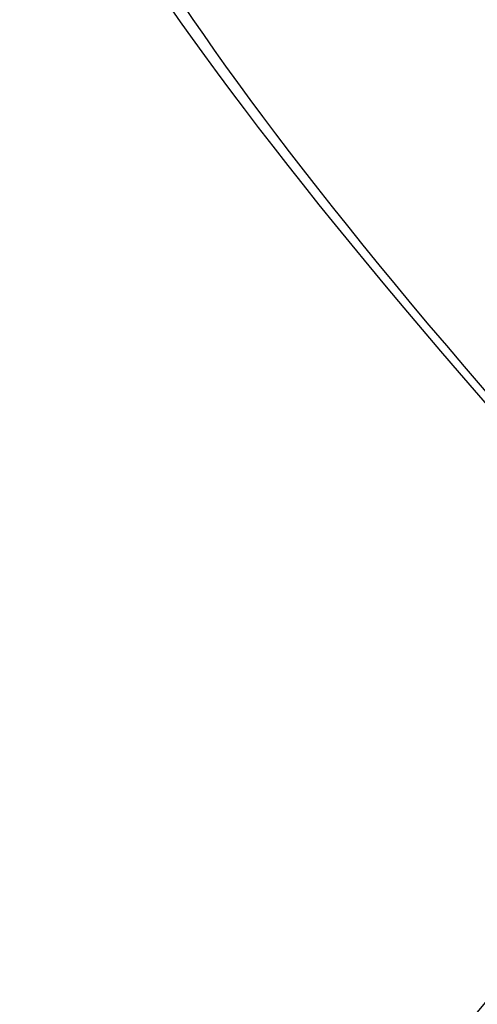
# Model space of a CAD drawing. Header units: millimetres. Extents: x -281 to 347, y -564 to 226.
# Tile 2 of 256: x -254 to -229, y -314 to -260. Entities that reach past the tile are written whole.
import ezdxf

# ---------------------------------------------------------------- set-up
doc = ezdxf.new("R2010")
doc.units = ezdxf.units.MM
doc.layers.add('Layer 01', color=18, linetype='Continuous', true_color=0x000000)

# ---------------------------------------------------------------- blocks, each defined once
blk = doc.blocks.new('10CP307VT')
at = {"layer": 'Layer 01', "extrusion": (0, 0, -1)}
for radius, start, end in [(75, 90, 180), (72, 90, 180), (75, 180, 250.52878), (72, 180, 249.68249)]:
    blk.add_arc((0, 0), radius, start, end, dxfattribs=at)
at = {"layer": 'Layer 01', "extrusion": (1.22465e-16, -1, 0)}
blk.add_arc((0, 0), 75, 90, 270, dxfattribs=at)
at = {"layer": 'Layer 01', "extrusion": (-1.22465e-16, 1, 0)}
blk.add_arc((0, 0), 72, 270, 90, dxfattribs=at)
at = {"layer": 'Layer 01', "extrusion": (0, 1, 0)}
blk.add_arc((0, 0), 72, 90, 180, dxfattribs=at)
at = {"layer": 'Layer 01', "extrusion": (0, -1, 0)}
blk.add_arc((0, 0), 75, 0, 90, dxfattribs=at)
blk.add_arc((0, 0), 75, 0, 90, dxfattribs=at)
at = {"layer": 'Layer 01', "extrusion": (1, 0, 0)}
for radius, end in [(75, 160.52878), (72, 159.68249)]:
    blk.add_arc((0, 0), radius, 90, end, dxfattribs=at)
blk = doc.blocks.new('10CP307GZ')
at = {"layer": 'Layer 01', "extrusion": (2.05597e-18, 0, -1)}
blk.add_arc((0, 0, -0.6), 27, 0, 180, dxfattribs=at)
at = {"layer": 'Layer 01'}
blk.add_arc((0, 0), 27, 0, 180, dxfattribs=at)
at = {"layer": 'Layer 01', "extrusion": (0, 0, -1)}
blk.add_arc((0, 0, -0.3), 27, 0, 180, dxfattribs=at)
blk = doc.blocks.new('PL307ABINT')
at = {"layer": 'Layer 01', "extrusion": (-0.70558, 0.125208, 0.697481), "rotation": 286.5583432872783}
blk.add_blockref('10CP307VT', (1436.978, 126.736, 49.132), dxfattribs=at)
at = {"layer": 'Layer 01', "extrusion": (0.02824, -0.978516, 0.204226), "rotation": 44.56152783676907}
blk.add_blockref('10CP307GZ', (-239.707, -167.108, 1342.194), dxfattribs=at)

msp = doc.modelspace()

# ---------------------------------------------------------------- block references
at = {"layer": 'Layer 01', "extrusion": (0, -1, 0)}
msp.add_blockref('PL307ABINT', (0, 1307.44, 174.333), dxfattribs=at)

doc.saveas('drawing.dxf')
